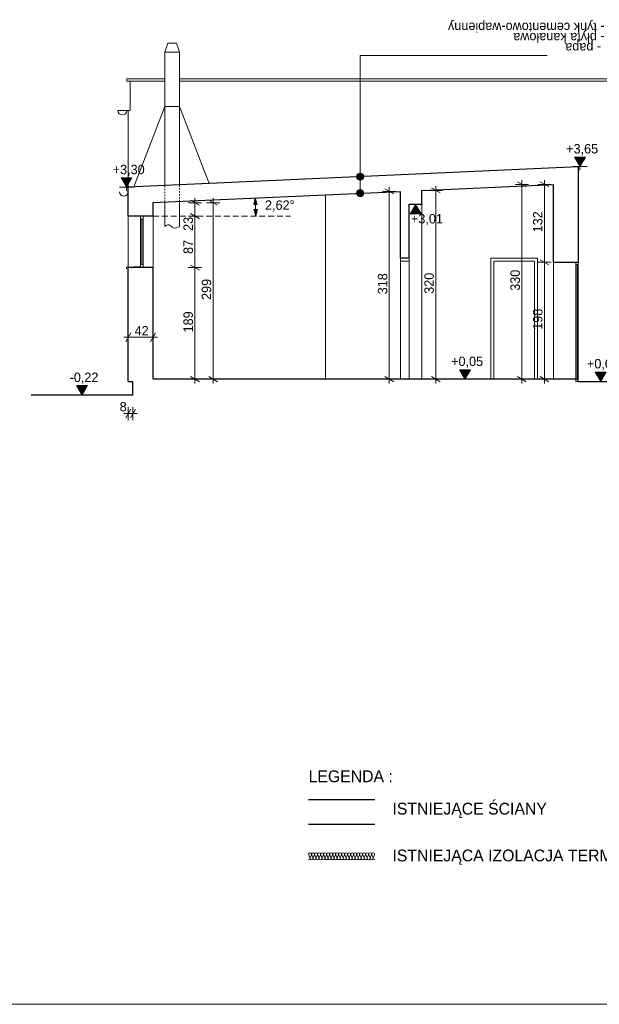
# Model space of a CAD drawing. Extents: x -686885 to -413214, y -23370 to 153194.
# Tile 2 of 145: x -677438 to -667622, y -22870 to -6190. Entities that reach past the tile are written whole.
import ezdxf

# ---------------------------------------------------------------- set-up
doc = ezdxf.new("R2010")
doc.units = 0
doc.header["$MEASUREMENT"] = 0
doc.linetypes.add('Hidden Line', pattern=[50, 25, -25])
doc.linetypes.add('Krawędzie ukryte', pattern=[150, 100, -50])
for name, color, linetype, lineweight in [('Arch stropy_Nr_Pióra__1', 7, 'Continuous', 25), ('ARCH TABELA_Nr_Pióra__21', 7, 'Continuous', 9), ('INWENT KONST. DREWNIANA_Nr_Pióra__21', 7, 'Continuous', 9), ('INWENT OPISY_Nr_Pióra__1', 7, 'Continuous', 25), ('INWENT OPISY_Nr_Pióra__21', 7, 'Continuous', 9), ('INWENT RURY SPUSTOWE_Nr_Pióra__21', 7, 'Continuous', 9), ('INWENT TEREN_Nr_Pióra__1', 7, 'Continuous', 25), ('INWENT WYMIARY_Nr_Pióra__21', 7, 'Continuous', 9), ('INWENT WYMIARY_Nr_Pióra__5', 7, 'Continuous', 13), ('INWENT. DRZWI_Nr_Pióra__5', 7, 'Continuous', 13), ('INWENT. OKNA_Nr_Pióra__5', 7, 'Continuous', 13), ('INWENT.ŚCIANY_Nr_Pióra__1', 7, 'Continuous', 25), ('INWENT.ŚCIANY_Nr_Pióra__21', 7, 'Continuous', 9), ('INWENT.ŚCIANY_Nr_Pióra__5', 7, 'Continuous', 13), ('Istniejące kominy_Nr_Pióra__21', 7, 'Continuous', 9), ('Istniejące stropy_Nr_Pióra__5', 7, 'Continuous', 13)]:
    doc.layers.add(name, color=color, linetype=linetype, lineweight=lineweight)
for name, color, linetype in [('Inwent Izolacje', 7, 'Continuous'), ('INWENT OPISY', 7, 'Continuous'), ('INWENT WYMIARY', 7, 'Continuous')]:
    doc.layers.add(name, color=color, linetype=linetype)
doc.layers.add('Inwent Izolacje_Nr_Pióra__2', color=7, linetype='Continuous', lineweight=13, true_color=0x7f7f7f)
doc.styles.add('GENERATED_STYLE_1', font='txt')
doc.styles.add('GENERATED_STYLE_6', font='txt')
doc.dimstyles.new('GENERATED_STYLE__5', dxfattribs={"dimtxt": 160.000002, "dimasz": 114, "dimexe": 0.18, "dimexo": 0, "dimgap": 0.09, "dimtad": 1, "dimdec": 0, "dimlfac": 0.1, "dimzin": 0, "dimdsep": 46, "dimtxsty": 'GENERATED_STYLE_1', "dimblk": 'ARROWHEAD_2', "dimblk1": 'ARROWHEAD_2', "dimblk2": 'ARROWHEAD_2', "dimcen": 0.09, "dimclrd": 7, "dimclre": 7, "dimclrt": 7, "dimazin": 0, "dimtfac": 1, "dimtdec": 4, "dimtmove": 0, "dimatfit": 3, "dimfxl": 0, "dimtolj": 1, "dimtzin": 0, "dimarcsym": 0})
doc.dimstyles.new('GENERATED_STYLE__6', dxfattribs={"dimtxt": 160.000002, "dimasz": 114, "dimexe": 0.18, "dimexo": 0, "dimgap": 0.09, "dimtad": 1, "dimtih": 1, "dimtoh": 1, "dimdec": 0, "dimlfac": 0.1, "dimzin": 0, "dimdsep": 46, "dimtxsty": 'GENERATED_STYLE_1', "dimblk": 'ARROWHEAD_2', "dimblk1": 'ARROWHEAD_2', "dimblk2": 'ARROWHEAD_2', "dimcen": 0.09, "dimclrd": 7, "dimclre": 7, "dimclrt": 7, "dimazin": 0, "dimtfac": 1, "dimtdec": 4, "dimtmove": 0, "dimatfit": 3, "dimfxl": 0, "dimtolj": 1, "dimtzin": 0, "dimarcsym": 0})
doc.dimstyles.new('GENERATED_STYLE__9', dxfattribs={"dimtxt": 160.000002, "dimasz": 110.144928, "dimexe": 0.18, "dimexo": 40, "dimgap": 0.09, "dimtad": 1, "dimtih": 1, "dimtoh": 1, "dimdec": 0, "dimzin": 0, "dimdsep": 46, "dimtxsty": 'GENERATED_STYLE_1', "dimblk": 'ARROWHEAD_5', "dimblk1": 'ARROWHEAD_5', "dimblk2": 'ARROWHEAD_5', "dimcen": 0.09, "dimclrd": 7, "dimclre": 7, "dimclrt": 7, "dimazin": 0, "dimtfac": 1, "dimtdec": 4, "dimtmove": 0, "dimatfit": 3, "dimfxl": 0, "dimtolj": 1, "dimtzin": 0, "dimarcsym": 0})

# ---------------------------------------------------------------- blocks, each defined once
blk = doc.blocks.new('Izolacja cieplna 14_28', base_point=(-672545, -20423))
at = {"layer": 'Inwent Izolacje_Nr_Pióra__2', "linetype": 'Continuous'}
for p, q in [((-672543, -20338), (-672522, -20387)), ((-672518, -20387), (-672497, -20338)), ((-672492, -20338), (-672471, -20387)), ((-672467, -20387), (-672446, -20338)), ((-672441, -20338), (-672420, -20387)), ((-672416, -20387), (-672395, -20338)), ((-672391, -20338), (-672369, -20387)), ((-672365, -20387), (-672344, -20338)), ((-672340, -20338), (-672318, -20387)), ((-672314, -20387), (-672293, -20338)), ((-672289, -20338), (-672268, -20387)), ((-672263, -20387), (-672242, -20338)), ((-672238, -20338), (-672217, -20387)), ((-672212, -20387), (-672191, -20338)), ((-672187, -20338), (-672166, -20387)), ((-672161, -20387), (-672140, -20338)), ((-672136, -20338), (-672115, -20387)), ((-672111, -20387), (-672089, -20338)), ((-672085, -20338), (-672064, -20387)), ((-672060, -20387), (-672038, -20338)), ((-672034, -20338), (-672013, -20387)), ((-672009, -20387), (-671988, -20338)), ((-671983, -20338), (-671962, -20387)), ((-671958, -20387), (-671937, -20338)), ((-671932, -20338), (-671911, -20387)), ((-671907, -20387), (-671886, -20338)), ((-671881, -20338), (-671860, -20387)), ((-671856, -20387), (-671835, -20338)), ((-671831, -20338), (-671809, -20387)), ((-671805, -20387), (-671784, -20338)), ((-671780, -20338), (-671758, -20387)), ((-671754, -20387), (-671733, -20338)), ((-671729, -20338), (-671708, -20387)), ((-671703, -20387), (-671682, -20338)), ((-671678, -20338), (-671657, -20387)), ((-671652, -20387), (-671631, -20338)), ((-671627, -20338), (-671606, -20387)), ((-671601, -20387), (-671580, -20338)), ((-671576, -20338), (-671555, -20387)), ((-671551, -20387), (-671529, -20338)), ((-671525, -20338), (-671504, -20387)), ((-671500, -20387), (-671478, -20338)), ((-671474, -20338), (-671453, -20387)), ((-671449, -20387), (-671428, -20338))]:
    blk.add_line(p, q, dxfattribs=at)
for centre, start_param, end_param in [((-672520, -20328), 4.299595, 8.266775), ((-672469, -20328), 4.299595, 8.266775), ((-672418, -20328), 4.299595, 8.266775), ((-672367, -20328), 4.299595, 8.266775), ((-672316, -20328), 4.299595, 8.266775), ((-672265, -20328), 4.299595, 8.266775), ((-672214, -20328), 4.299595, 8.266775), ((-672164, -20328), 4.299595, 8.266775), ((-672113, -20328), 4.299595, 8.266775), ((-672062, -20328), 4.299595, 8.266775), ((-672011, -20328), 4.299595, 8.266775), ((-671960, -20328), 4.299595, 8.266775), ((-671909, -20328), 4.299595, 8.266775), ((-671858, -20328), 4.299595, 8.266775), ((-671807, -20328), 4.299595, 8.266775), ((-671756, -20328), 4.299595, 8.266775), ((-671705, -20328), 4.299595, 8.266775), ((-671654, -20328), 4.299595, 8.266775), ((-671604, -20328), 4.299595, 8.266775), ((-671553, -20328), 4.299595, 8.266775), ((-671502, -20328), 4.299595, 8.266775), ((-671451, -20328), 4.299595, 8.266775), ((-672545, -20397), 3.141593, 5.125182), ((-672494, -20397), 1.158004, 5.125183), ((-672444, -20397), 1.158004, 5.125183), ((-672393, -20397), 1.158004, 5.125183), ((-672342, -20397), 1.158004, 5.125183), ((-672291, -20397), 1.158004, 5.125183), ((-672240, -20397), 1.158004, 5.125183), ((-672189, -20397), 1.158004, 5.125183), ((-672138, -20397), 1.158004, 5.125183), ((-672087, -20397), 1.158004, 5.125183), ((-672036, -20397), 1.158004, 5.125183), ((-671985, -20397), 1.158004, 5.125183), ((-671934, -20397), 1.158004, 5.125183), ((-671884, -20397), 1.158004, 5.125183), ((-671833, -20397), 1.158004, 5.125183), ((-671782, -20397), 1.158004, 5.125183), ((-671731, -20397), 1.158004, 5.125183), ((-671680, -20397), 1.158004, 5.125183), ((-671629, -20397), 1.158004, 5.125183), ((-671578, -20397), 1.158004, 5.125183), ((-671527, -20397), 1.158004, 5.125183), ((-671476, -20397), 1.158004, 5.125183), ((-671425, -20397), 1.158004, 3.141593)]:
    blk.add_ellipse(centre, major_axis=(0, 25.5), ratio=0.997382, start_param=start_param, end_param=end_param, dxfattribs=at)
blk = doc.blocks.new('Linia_39', base_point=(-671672, -6797))
at = {"layer": 'INWENT OPISY_Nr_Pióra__21', "linetype": 'Continuous'}
blk.add_hatch(color=256, dxfattribs=at).paths.add_polyline_path([(-671612, -8849), (-671617, -8826), (-671630, -8807), (-671649, -8794), (-671672, -8789), (-671695, -8794), (-671715, -8807), (-671728, -8826), (-671732, -8849), (-671728, -8872), (-671715, -8891), (-671695, -8904), (-671672, -8909), (-671649, -8904), (-671630, -8891), (-671617, -8872)], flags=0)
blk.add_line((-671672, -6797), (-671672, -8789), dxfattribs=at)
blk.add_circle((-671672, -8849), 60, dxfattribs=at)
blk = doc.blocks.new('Linia_40', base_point=(-671672, -8849))
at = {"layer": 'INWENT OPISY_Nr_Pióra__21', "linetype": 'Continuous'}
blk.add_hatch(color=256, dxfattribs=at).paths.add_polyline_path([(-671612, -9129), (-671617, -9106), (-671630, -9087), (-671649, -9074), (-671672, -9069), (-671695, -9074), (-671715, -9087), (-671728, -9106), (-671732, -9129), (-671728, -9152), (-671715, -9172), (-671695, -9185), (-671672, -9189), (-671649, -9185), (-671630, -9172), (-671617, -9152)], flags=0)
blk.add_line((-671672, -8849), (-671672, -9069), dxfattribs=at)
blk.add_circle((-671672, -9129), 60, dxfattribs=at)
blk = doc.blocks.new('Wymiary_114', base_point=(-669897, -12280))
at = {"layer": 'INWENT WYMIARY_Nr_Pióra__21', "linetype": 'Continuous'}
blk.add_hatch(color=256, dxfattribs=at).paths.add_polyline_path([(-669897, -12280), (-669990, -12120), (-669805, -12120)], flags=0)
for p, q in [((-669897, -12280), (-669990, -12120)), ((-669990, -12120), (-669805, -12120)), ((-669805, -12120), (-669897, -12280)), ((-669897, -12280), (-670017, -12280)), ((-669897, -12280), (-669777, -12280))]:
    blk.add_line(p, q, dxfattribs=at)
at = {"layer": 'INWENT WYMIARY_Nr_Pióra__21', "insert": (-670131, -12088), "char_height": 160, "attachment_point": 7, "style": 'GENERATED_STYLE_1'}
blk.add_mtext('{+0,05}', dxfattribs=at)
blk = doc.blocks.new('Wymiary_118', base_point=(-667950, -8678))
at = {"layer": 'INWENT WYMIARY_Nr_Pióra__21', "linetype": 'Continuous'}
blk.add_hatch(color=256, dxfattribs=at).paths.add_polyline_path([(-667950, -8678), (-668042, -8518), (-667857, -8518)], flags=0)
for p, q in [((-667950, -8678), (-668042, -8518)), ((-668042, -8518), (-667857, -8518)), ((-667857, -8518), (-667950, -8678)), ((-667950, -8678), (-668070, -8678)), ((-667950, -8678), (-667830, -8678))]:
    blk.add_line(p, q, dxfattribs=at)
at = {"layer": 'INWENT WYMIARY_Nr_Pióra__21', "insert": (-668183, -8486), "char_height": 160, "attachment_point": 7, "style": 'GENERATED_STYLE_1'}
blk.add_mtext('{+3,65}', dxfattribs=at)
blk = doc.blocks.new('Wymiary_119', base_point=(-675630, -9030))
at = {"layer": 'INWENT WYMIARY_Nr_Pióra__21', "linetype": 'Continuous'}
blk.add_hatch(color=256, dxfattribs=at).paths.add_polyline_path([(-675630, -9030), (-675722, -8870), (-675537, -8870)], flags=0)
for p, q in [((-675630, -9030), (-675722, -8870)), ((-675722, -8870), (-675537, -8870)), ((-675537, -8870), (-675630, -9030)), ((-675630, -9030), (-675750, -9030)), ((-675630, -9030), (-675510, -9030))]:
    blk.add_line(p, q, dxfattribs=at)
at = {"layer": 'INWENT WYMIARY_Nr_Pióra__21', "insert": (-675863, -8838), "char_height": 160, "attachment_point": 7, "style": 'GENERATED_STYLE_1'}
blk.add_mtext('{+3,30}', dxfattribs=at)
blk = doc.blocks.new('Wymiary_120', base_point=(-676382, -12550))
at = {"layer": 'INWENT WYMIARY_Nr_Pióra__21', "linetype": 'Continuous'}
blk.add_hatch(color=256, dxfattribs=at).paths.add_polyline_path([(-676382, -12550), (-676475, -12390), (-676290, -12390)], flags=0)
for p, q in [((-676382, -12550), (-676475, -12390)), ((-676475, -12390), (-676290, -12390)), ((-676290, -12390), (-676382, -12550)), ((-676382, -12550), (-676502, -12550)), ((-676382, -12550), (-676262, -12550))]:
    blk.add_line(p, q, dxfattribs=at)
at = {"layer": 'INWENT WYMIARY_Nr_Pióra__21', "insert": (-676592, -12358), "char_height": 160, "attachment_point": 7, "style": 'GENERATED_STYLE_1'}
blk.add_mtext('{-0,22}', dxfattribs=at)
blk = doc.blocks.new('Wymiary_121', base_point=(-667598, -12320))
at = {"layer": 'INWENT WYMIARY_Nr_Pióra__21', "linetype": 'Continuous'}
blk.add_hatch(color=256, dxfattribs=at).paths.add_polyline_path([(-667598, -12320), (-667691, -12160), (-667505, -12160)], flags=0)
for p, q in [((-667598, -12320), (-667691, -12160)), ((-667691, -12160), (-667505, -12160)), ((-667505, -12160), (-667598, -12320)), ((-667598, -12320), (-667718, -12320)), ((-667598, -12320), (-667478, -12320))]:
    blk.add_line(p, q, dxfattribs=at)
at = {"layer": 'INWENT WYMIARY_Nr_Pióra__21', "insert": (-667831, -12128), "char_height": 160, "attachment_point": 7, "style": 'GENERATED_STYLE_1'}
blk.add_mtext('{+0,01}', dxfattribs=at)
blk = doc.blocks.new('*D683')
at = {"layer": 'INWENT WYMIARY_Nr_Pióra__21', "linetype": 'Continuous'}
for p, q in [((-668438, -10300), (-668663, -10300)), ((-668626, -10256), (-668476, -10343)), ((-668551, -12280), (-668551, -10300)), ((-668438, -12280), (-668663, -12280)), ((-668626, -12236), (-668476, -12323)), ((-668551, -12353), (-668551, -12280))]:
    blk.add_line(p, q, dxfattribs=at)
at = {"layer": 'INWENT WYMIARY_Nr_Pióra__21', "char_height": 160, "attachment_point": 7, "rotation": 90, "style": 'GENERATED_STYLE_1'}
for s, insert in [('{132}', (-668583, -9793)), ('{198}', (-668583, -11443))]:
    blk.add_mtext(s, dxfattribs=dict(at, insert=insert))
blk = doc.blocks.new('ARROWHEAD_2')
at = {"color": 0, "linetype": 'Continuous', "lineweight": 0}
for p, q in [((0, 0), (-1, 0)), ((-0.38, -0.66), (0.38, 0.66))]:
    blk.add_line(p, q, dxfattribs=at)
blk = doc.blocks.new('*D684')
at = {"layer": 'INWENT WYMIARY_Nr_Pióra__21', "linetype": 'Continuous'}
for p, q in [((-668438, -8980), (-668663, -8980)), ((-668476, -9023), (-668626, -8936)), ((-668551, -8980), (-668551, -8906)), ((-668551, -10300), (-668551, -8980)), ((-668438, -10300), (-668663, -10300)), ((-668626, -10256), (-668476, -10343))]:
    blk.add_line(p, q, dxfattribs=at)
at = {"layer": 'INWENT WYMIARY_Nr_Pióra__21', "char_height": 160, "attachment_point": 7, "rotation": 90, "style": 'GENERATED_STYLE_1'}
for s, insert in [('{132}', (-668583, -9793)), ('{198}', (-668583, -11443))]:
    blk.add_mtext(s, dxfattribs=dict(at, insert=insert))
blk = doc.blocks.new('*D685')
at = {"layer": 'INWENT WYMIARY_Nr_Pióra__21', "linetype": 'Continuous'}
for p, q in [((-668821, -8980), (-669046, -8980)), ((-668858, -9023), (-669008, -8936)), ((-668933, -8980), (-668933, -8906)), ((-668933, -12280), (-668933, -8980)), ((-668821, -12280), (-669046, -12280)), ((-669008, -12236), (-668858, -12323)), ((-668933, -12353), (-668933, -12280))]:
    blk.add_line(p, q, dxfattribs=at)
at = {"layer": 'INWENT WYMIARY_Nr_Pióra__21', "insert": (-668965, -10783), "char_height": 160, "attachment_point": 7, "rotation": 90, "style": 'GENERATED_STYLE_1'}
blk.add_mtext('{330}', dxfattribs=at)
blk = doc.blocks.new('*D686')
at = {"layer": 'INWENT WYMIARY_Nr_Pióra__21', "linetype": 'Continuous'}
for p, q in [((-670278, -9082), (-670503, -9082)), ((-670316, -9125), (-670466, -9038)), ((-670391, -9082), (-670391, -9008)), ((-670391, -12280), (-670391, -9082)), ((-670278, -12280), (-670503, -12280)), ((-670466, -12236), (-670316, -12323)), ((-670391, -12353), (-670391, -12280))]:
    blk.add_line(p, q, dxfattribs=at)
at = {"layer": 'INWENT WYMIARY_Nr_Pióra__21', "insert": (-670423, -10834), "char_height": 160, "attachment_point": 7, "rotation": 90, "style": 'GENERATED_STYLE_1'}
blk.add_mtext('{320}', dxfattribs=at)
blk = doc.blocks.new('Wymiary_122', base_point=(-670735, -9320))
at = {"layer": 'INWENT WYMIARY_Nr_Pióra__21', "linetype": 'Continuous'}
blk.add_hatch(color=256, dxfattribs=at).paths.add_polyline_path([(-670735, -9320), (-670827, -9480), (-670642, -9480)], flags=0)
for p, q in [((-670735, -9320), (-670855, -9320)), ((-670735, -9320), (-670827, -9480)), ((-670735, -9320), (-670615, -9320)), ((-670642, -9480), (-670735, -9320)), ((-670827, -9480), (-670642, -9480))]:
    blk.add_line(p, q, dxfattribs=at)
at = {"layer": 'INWENT WYMIARY_Nr_Pióra__21', "insert": (-670812, -9672), "char_height": 160, "attachment_point": 7, "style": 'GENERATED_STYLE_1'}
blk.add_mtext('{+3,01}', dxfattribs=at)
blk = doc.blocks.new('*D688')
at = {"layer": 'INWENT WYMIARY_Nr_Pióra__21', "linetype": 'Continuous'}
for p, q in [((-671066, -9098), (-671291, -9098)), ((-671103, -9141), (-671253, -9055)), ((-671178, -9098), (-671178, -9025)), ((-671178, -12280), (-671178, -9098)), ((-671066, -12280), (-671291, -12280)), ((-671253, -12236), (-671103, -12323)), ((-671178, -12353), (-671178, -12280))]:
    blk.add_line(p, q, dxfattribs=at)
at = {"layer": 'INWENT WYMIARY_Nr_Pióra__21', "insert": (-671210, -10842), "char_height": 160, "attachment_point": 7, "rotation": 90, "style": 'GENERATED_STYLE_1'}
blk.add_mtext('{318}', dxfattribs=at)
blk = doc.blocks.new('*D689')
at = {"layer": 'INWENT WYMIARY_Nr_Pióra__21', "linetype": 'Continuous'}
for p, q in [((-674358, -10390), (-674583, -10390)), ((-674545, -10346), (-674395, -10433)), ((-674470, -12280), (-674470, -10390)), ((-674358, -12280), (-674583, -12280)), ((-674545, -12236), (-674395, -12323)), ((-674470, -12353), (-674470, -12280))]:
    blk.add_line(p, q, dxfattribs=at)
at = {"layer": 'INWENT WYMIARY_Nr_Pióra__21', "char_height": 160, "attachment_point": 7, "rotation": 90, "style": 'GENERATED_STYLE_1'}
for s, insert in [('{23}', (-674502, -9768)), ('{87}', (-674502, -10159)), ('{189}', (-674502, -11488))]:
    blk.add_mtext(s, dxfattribs=dict(at, insert=insert))
blk = doc.blocks.new('*D690')
at = {"layer": 'INWENT WYMIARY_Nr_Pióra__21', "linetype": 'Continuous'}
for p, q in [((-674545, -9476), (-674395, -9563)), ((-674358, -9520), (-674583, -9520)), ((-674470, -10390), (-674470, -9520)), ((-674358, -10390), (-674583, -10390)), ((-674545, -10346), (-674395, -10433))]:
    blk.add_line(p, q, dxfattribs=at)
at = {"layer": 'INWENT WYMIARY_Nr_Pióra__21', "char_height": 160, "attachment_point": 7, "rotation": 90, "style": 'GENERATED_STYLE_1'}
for s, insert in [('{23}', (-674502, -9768)), ('{87}', (-674502, -10159)), ('{189}', (-674502, -11488))]:
    blk.add_mtext(s, dxfattribs=dict(at, insert=insert))
blk = doc.blocks.new('*D691')
at = {"layer": 'INWENT WYMIARY_Nr_Pióra__21', "linetype": 'Continuous'}
for p, q in [((-674358, -9290), (-674583, -9290)), ((-674395, -9333), (-674545, -9246)), ((-674470, -9290), (-674470, -9216)), ((-674470, -9520), (-674470, -9290)), ((-674545, -9476), (-674395, -9563)), ((-674358, -9520), (-674583, -9520))]:
    blk.add_line(p, q, dxfattribs=at)
at = {"layer": 'INWENT WYMIARY_Nr_Pióra__21', "char_height": 160, "attachment_point": 7, "rotation": 90, "style": 'GENERATED_STYLE_1'}
for s, insert in [('{23}', (-674502, -9768)), ('{87}', (-674502, -10159)), ('{189}', (-674502, -11488))]:
    blk.add_mtext(s, dxfattribs=dict(at, insert=insert))
blk = doc.blocks.new('*D692')
at = {"layer": 'INWENT WYMIARY_Nr_Pióra__21', "linetype": 'Continuous'}
for p, q in [((-674049, -9290), (-674274, -9290)), ((-674086, -9333), (-674236, -9246)), ((-674161, -9290), (-674161, -9216)), ((-674161, -12280), (-674161, -9290)), ((-674049, -12280), (-674274, -12280)), ((-674236, -12236), (-674086, -12323)), ((-674161, -12353), (-674161, -12280))]:
    blk.add_line(p, q, dxfattribs=at)
at = {"layer": 'INWENT WYMIARY_Nr_Pióra__21', "insert": (-674193, -10938), "char_height": 160, "attachment_point": 7, "rotation": 90, "style": 'GENERATED_STYLE_1'}
blk.add_mtext('{299}', dxfattribs=at)
blk = doc.blocks.new('*D693')
at = {"layer": 'INWENT WYMIARY_Nr_Pióra__21', "linetype": 'Continuous'}
for p, q in [((-675643, -12936), (-675556, -12786)), ((-675600, -12973), (-675600, -12748)), ((-675476, -12786), (-675563, -12936)), ((-675520, -12973), (-675520, -12748)), ((-675673, -12861), (-675600, -12861)), ((-675600, -12861), (-675520, -12861)), ((-675520, -12861), (-675446, -12861))]:
    blk.add_line(p, q, dxfattribs=at)
at = {"layer": 'INWENT WYMIARY_Nr_Pióra__21', "insert": (-675745, -12829), "char_height": 160, "attachment_point": 7, "style": 'GENERATED_STYLE_1'}
blk.add_mtext('{8}', dxfattribs=at)
blk = doc.blocks.new('*D694')
at = {"layer": 'INWENT WYMIARY_Nr_Pióra__21', "linetype": 'Continuous'}
for p, q in [((-675556, -11496), (-675643, -11646)), ((-675600, -11684), (-675600, -11459)), ((-675223, -11646), (-675136, -11496)), ((-675180, -11684), (-675180, -11459)), ((-675673, -11571), (-675600, -11571)), ((-675600, -11571), (-675180, -11571)), ((-675180, -11571), (-675106, -11571))]:
    blk.add_line(p, q, dxfattribs=at)
at = {"layer": 'INWENT WYMIARY_Nr_Pióra__21', "insert": (-675492, -11539), "char_height": 160, "attachment_point": 7, "style": 'GENERATED_STYLE_1'}
blk.add_mtext('{42}', dxfattribs=at)
blk = doc.blocks.new('*D779')
at = {"layer": 'INWENT WYMIARY_Nr_Pióra__5', "linetype": 'Continuous'}
for points in [[(-673448, -9210), (-673414, -9321), (-673474, -9323)], [(-673441, -9520), (-673472, -9408), (-673412, -9407)]]:
    blk.add_hatch(color=256, dxfattribs=at).paths.add_polyline_path(points, flags=0)
for p, q in [((-673448, -9210), (-673474, -9323)), ((-673414, -9321), (-673474, -9323)), ((-673448, -9210), (-673414, -9321)), ((-673472, -9408), (-673412, -9407)), ((-673441, -9520), (-673472, -9408)), ((-673441, -9520), (-673412, -9407))]:
    blk.add_line(p, q, dxfattribs=at)
blk.add_arc((-680210, -9520), 6769, 0.9477, 1.6701, dxfattribs=at)
at = {"layer": 'INWENT WYMIARY_Nr_Pióra__21', "insert": (-673283, -9441), "char_height": 160, "attachment_point": 7, "style": 'GENERATED_STYLE_1'}
blk.add_mtext('{2,62°}', dxfattribs=at)
blk = doc.blocks.new('ARROWHEAD_5')
at = {"color": 0, "linetype": 'Continuous', "lineweight": 0}
blk.add_line((0, 0), (-1, 0), dxfattribs=at)
blk.add_solid([(-1, 0.2679), (0, 0), (-1, -0.2679), (-1, 0.2679)], dxfattribs=at)

msp = doc.modelspace()

# ---------------------------------------------------------------- linework, layer by layer
at = {"layer": 'Arch stropy_Nr_Pióra__1', "linetype": 'Continuous'}
for p, q in [((-667979.6, -8680.1), (-675599.6, -9028.5)), ((-670629.6, -9081.6), (-668399.6, -8979.6)), ((-675179.6, -9289.6), (-670989.6, -9098)), ((-670989.6, -9319.6), (-670989.6, -9098)), ((-670629.6, -9319.6), (-670629.6, -9081.6)), ((-670989.6, -10229.6), (-670989.6, -9319.6)), ((-670629.6, -9319.6), (-670839.6, -9319.6)), ((-670839.6, -10229.6), (-670839.6, -9319.6)), ((-670839.6, -10229.6), (-670989.6, -10229.6)), ((-667979.6, -12279.6), (-675179.6, -12279.6)), ((-667979.6, -12319.6), (-667979.6, -12279.6)), ((-667979.6, -12319.6), (-663529.6, -12319.6))]:
    msp.add_line(p, q, dxfattribs=at)
at = {"layer": 'ARCH TABELA_Nr_Pióra__21', "linetype": 'Continuous'}
msp.add_line((-646134.9, -22869.6), (-686884.9, -22869.6), dxfattribs=at)
at = {"layer": 'INWENT KONST. DREWNIANA_Nr_Pióra__21', "linetype": 'Continuous'}
for p, q in [((-675774.6, -7729.6), (-675599.6, -7729.6)), ((-675564.6, -7727.2), (-675599.6, -7729.6)), ((-675599.6, -7729.6), (-675599.6, -9028.5))]:
    msp.add_line(p, q, dxfattribs=at)
at = {"layer": 'INWENT OPISY_Nr_Pióra__21', "linetype": 'Continuous'}
msp.add_line((-668503.2, -6797.3), (-671672.1, -6797.3), dxfattribs=at)
at = {"layer": 'INWENT RURY SPUSTOWE_Nr_Pióra__21', "linetype": 'Continuous'}
for p, q in [((-667949.6, -8678.2), (-667979.6, -8679.6)), ((-667949.6, -8678.2), (-667949.6, -8738.2)), ((-675599.6, -9028.5), (-675629.5, -9029.9)), ((-675629.5, -9029.9), (-675629.5, -9089.9))]:
    msp.add_line(p, q, dxfattribs=at)
for centre in [(-675699.6, -7729.6), (-675674.6, -9104.6)]:
    msp.add_arc(centre, 75, 180, 0, dxfattribs=at)
at = {"layer": 'INWENT TEREN_Nr_Pióra__1', "linetype": 'Continuous'}
msp.add_line((-675519.6, -12549.6), (-677245.3, -12549.6), dxfattribs=at)
at = {"layer": 'INWENT WYMIARY_Nr_Pióra__21', "linetype": 'Krawędzie ukryte'}
msp.add_line((-675179.6, -9519.6), (-672853.8, -9519.6), dxfattribs=at)
at = {"layer": 'INWENT. DRZWI_Nr_Pióra__5', "linetype": 'Continuous'}
for p, q in [((-670839.6, -10279.6), (-670989.6, -10279.6)), ((-670839.6, -10229.6), (-670839.6, -12279.6)), ((-668719.6, -10279.6), (-669409.6, -10279.6)), ((-669409.6, -10279.6), (-669409.6, -12279.6)), ((-668719.6, -10279.6), (-668719.6, -12279.6)), ((-668019.6, -10339.6), (-668019.6, -10299.6)), ((-668019.6, -10299.6), (-667979.6, -10299.6)), ((-667979.6, -10339.6), (-668019.6, -10339.6)), ((-668019.6, -10339.6), (-668019.6, -12279.6)), ((-667999.6, -12279.6), (-667999.6, -10339.6)), ((-667979.6, -10299.6), (-667979.6, -10339.6)), ((-668019.6, -12319.6), (-668019.6, -12279.6)), ((-668019.6, -12279.6), (-667979.6, -12279.6)), ((-667979.6, -12319.6), (-668019.6, -12319.6)), ((-667979.6, -12279.6), (-667979.6, -12319.6))]:
    msp.add_line(p, q, dxfattribs=at)
at = {"layer": 'INWENT. OKNA_Nr_Pióra__5', "linetype": 'Continuous'}
for p, q in [((-675389.6, -10389.6), (-675389.6, -9519.6)), ((-675389.6, -9569.6), (-675349.6, -9569.6)), ((-675369.6, -9569.6), (-675369.6, -10339.6)), ((-675349.6, -10389.6), (-675349.6, -9519.6)), ((-675389.6, -10339.6), (-675349.6, -10339.6)), ((-675389.6, -10369.6), (-675629.6, -10380.6)), ((-675629.6, -10380.6), (-675629.6, -10410.6))]:
    msp.add_line(p, q, dxfattribs=at)
at = {"layer": 'INWENT.ŚCIANY_Nr_Pióra__1', "linetype": 'Continuous'}
for p, q in [((-667979.6, -8680.1), (-667979.6, -10299.6)), ((-668399.6, -10299.6), (-668399.6, -8979.6)), ((-675599.6, -9519.6), (-675599.6, -9028.5)), ((-675179.6, -9519.6), (-675179.6, -9289.6)), ((-675179.6, -9519.6), (-675599.6, -9519.6)), ((-668399.6, -10299.6), (-667979.6, -10299.6)), ((-675599.6, -12319.6), (-675599.6, -10389.6)), ((-675179.6, -10389.6), (-675599.6, -10389.6)), ((-675214.6, -10389.6), (-675504.6, -10389.6)), ((-675179.6, -12279.6), (-675179.6, -10389.6)), ((-675599.6, -12319.6), (-675519.6, -12319.6)), ((-675519.6, -12549.6), (-675519.6, -12319.6)), ((-672545.4, -19402.6), (-671425.4, -19402.6)), ((-671425.4, -19822.6), (-672545.4, -19822.6))]:
    msp.add_line(p, q, dxfattribs=at)
at = {"layer": 'INWENT.ŚCIANY_Nr_Pióra__21', "linetype": 'Continuous'}
for p, q in [((-672259.6, -9156.1), (-672259.6, -12279.6)), ((-675599.6, -10389.6), (-675599.6, -9519.6)), ((-675179.6, -10389.6), (-675179.6, -9519.6)), ((-669459.6, -10229.6), (-669459.6, -12279.6)), ((-668669.6, -10229.6), (-669459.6, -10229.6)), ((-668669.6, -10229.6), (-668669.6, -12279.6)), ((-668399.6, -12279.6), (-668399.6, -10299.6)), ((-667979.6, -10299.6), (-667979.6, -12309.6))]:
    msp.add_line(p, q, dxfattribs=at)
at = {"layer": 'INWENT.ŚCIANY_Nr_Pióra__5', "linetype": 'Continuous'}
for p, q in [((-675624.6, -7189.6), (-675624.6, -7229.6)), ((-675624.6, -7189.6), (-674979.6, -7189.6)), ((-675624.6, -7229.6), (-674979.6, -7229.6)), ((-675564.6, -7229.6), (-675564.6, -7727.2)), ((-674729.6, -7189.6), (-663469.6, -7189.6)), ((-674729.6, -7229.6), (-663469.6, -7229.6))]:
    msp.add_line(p, q, dxfattribs=at)
at = {"layer": 'Istniejące kominy_Nr_Pióra__21', "linetype": 'Continuous'}
for p, q in [((-674929.6, -6589.6), (-674979.6, -6739.6)), ((-674779.6, -6589.6), (-674929.6, -6589.6)), ((-674779.6, -6589.6), (-674729.6, -6739.6)), ((-674729.6, -6739.6), (-674979.6, -6739.6)), ((-674979.6, -9000.2), (-674979.6, -6739.6)), ((-674729.6, -8988.7), (-674729.6, -6739.6)), ((-674979.6, -7658.9), (-675503.7, -9024.1)), ((-674979.6, -7658.9), (-674729.6, -7658.9)), ((-674729.6, -7658.9), (-674227.8, -8965.8)), ((-674979.6, -9691.7), (-674979.6, -9280.5)), ((-674729.6, -9691.7), (-674729.6, -9269))]:
    msp.add_line(p, q, dxfattribs=at)
at = {"layer": 'Istniejące kominy_Nr_Pióra__21', "linetype": 'Hidden Line'}
for p, q in [((-674979.6, -9280.5), (-674979.6, -9000.2)), ((-674729.6, -9269), (-674729.6, -8988.7))]:
    msp.add_line(p, q, dxfattribs=at)
at = {"layer": 'Istniejące kominy_Nr_Pióra__21', "linetype": 'Continuous'}
msp.add_open_spline([(-674979.6, -9691.7), (-674979.6, -9691.7), (-674946.9, -9656.5), (-674908.6, -9665.9), (-674879.7, -9672.9), (-674862, -9701.3), (-674834.9, -9713.9), (-674783.7, -9737.8), (-674729.6, -9691.7), (-674729.6, -9691.7)], degree=3, knots=[0, 0, 0, 0, 1, 1, 1, 2, 2, 2, 3, 3, 3, 3], dxfattribs=at)
at = {"layer": 'Istniejące stropy_Nr_Pióra__5', "linetype": 'Continuous'}
for p, q in [((-670989.6, -9319.6), (-670989.6, -12279.6)), ((-670629.6, -9319.6), (-670629.6, -12279.6))]:
    msp.add_line(p, q, dxfattribs=at)

# ---------------------------------------------------------------- block references
at = {"layer": 'Inwent Izolacje', "color": 104, "linetype": 'Continuous', "lineweight": 13, "true_color": 0x029e21}
msp.add_blockref('Izolacja cieplna 14_28', (-672545.4, -20422.6), dxfattribs=at)
at = {"layer": 'INWENT OPISY', "linetype": 'Continuous'}
for name, p in [('Linia_39', (-671672.1, -6797.3)), ('Linia_40', (-671672.1, -8849))]:
    msp.add_blockref(name, p, dxfattribs=at)
at = {"layer": 'INWENT WYMIARY', "linetype": 'Continuous'}
for name, p in [('Wymiary_118', (-667949.6, -8678.2)), ('Wymiary_119', (-675629.5, -9029.9)), ('Wymiary_122', (-670734.6, -9319.6)), ('Wymiary_114', (-669897.3, -12279.6)), ('Wymiary_121', (-667598, -12319.6)), ('Wymiary_120', (-676382.4, -12549.6))]:
    msp.add_blockref(name, p, dxfattribs=at)

# ---------------------------------------------------------------- texts
at = {"layer": 'INWENT OPISY_Nr_Pióra__1', "linetype": 'Continuous', "insert": (-666771.5, -6748), "char_height": 160, "width": 4900.628, "attachment_point": 1, "rotation": 180, "line_spacing_factor": 0.649892, "style": 'GENERATED_STYLE_6'}
msp.add_mtext('{   1 cm   - papa\\P24 cm   - płyta kanałowa\\P  2 cm   - tynk cementowo-wapienny}', dxfattribs=at)
at = {"layer": 'INWENT OPISY_Nr_Pióra__21', "linetype": 'Continuous', "char_height": 200, "attachment_point": 1, "style": 'GENERATED_STYLE_6'}
for s, insert in [('{LEGENDA :}', (-672545.4, -18907.1)), ('{ISTNIEJĄCE ŚCIANY}', (-671125.4, -19455.7)), ('{ISTNIEJĄCA IZOLACJA TERMICZNA}', (-671125.4, -20248.3))]:
    msp.add_mtext(s, dxfattribs=dict(at, insert=insert))

# ---------------------------------------------------------------- dimensions: what is measured, and where the dimension line sits
at = {"layer": 'INWENT WYMIARY', "linetype": 'Continuous'}
for base, p1, p2, picture, middle in [((-668933, -12279.6), (-668399.6, -12279.6), (-668399.6, -8979.6), '*D685', (-669045, -10601.1)), ((-668550.7, -12279.6), (-668399.6, -10299.6), (-668399.6, -8979.6), '*D684', (-668662.7, -9611.1)), ((-671178.2, -12279.6), (-670989.6, -12279.6), (-670989.6, -9098), '*D688', (-671290.2, -10660.3)), ((-670390.8, -12279.6), (-670629.6, -12279.6), (-670629.6, -9081.6), '*D686', (-670502.8, -10652.1)), ((-674470.4, -12279.6), (-675179.6, -9519.6), (-675179.6, -9289.6), '*D691', (-674582.4, -9646.3)), ((-674161.5, -12279.6), (-675179.6, -12279.6), (-675179.6, -9289.6), '*D692', (-674273.5, -10756.1)), ((-674470.4, -12279.6), (-675179.6, -10389.6), (-675179.6, -9519.6), '*D690', (-674582.4, -10038)), ((-668550.7, -12279.6), (-668399.6, -12279.6), (-668399.6, -10299.6), '*D683', (-668662.7, -11261.1)), ((-674470.4, -12279.6), (-675179.6, -12279.6), (-675179.6, -10389.6), '*D689', (-674582.4, -11306.1))]:
    dim = msp.add_linear_dim(base=base, p1=p1, p2=p2, angle=90, dimstyle='GENERATED_STYLE__5', dxfattribs=at)
    dim.commit()
    dim.dimension.update_dxf_attribs({"geometry": picture, "text_midpoint": middle})
dim = msp.add_angular_dim_3p(base=(-673443, -9365), center=(-680209.9, -9519.6), p1=(-670989.6, -9098), p2=(-672853.8, -9519.6), dimstyle='GENERATED_STYLE__9', dxfattribs=at)
dim.commit()
dim.dimension.update_dxf_attribs({"geometry": '*D779', "text_midpoint": (-673026.3, -9361.3), "dimtype": 165})
for base, p1, p2, picture, middle in [((-675599.6, -11571.3), (-675599.6, -11743), (-675179.6, -11718.4), '*D694', (-675370.5, -11459.3)), ((-675599.6, -12860.9), (-675599.6, -12319.6), (-675519.6, -12319.6), '*D693', (-675684.6, -12748.9))]:
    dim = msp.add_linear_dim(base=base, p1=p1, p2=p2, dimstyle='GENERATED_STYLE__6', dxfattribs=at)
    dim.commit()
    dim.dimension.update_dxf_attribs({"geometry": picture, "text_midpoint": middle})

doc.saveas('drawing.dxf')
